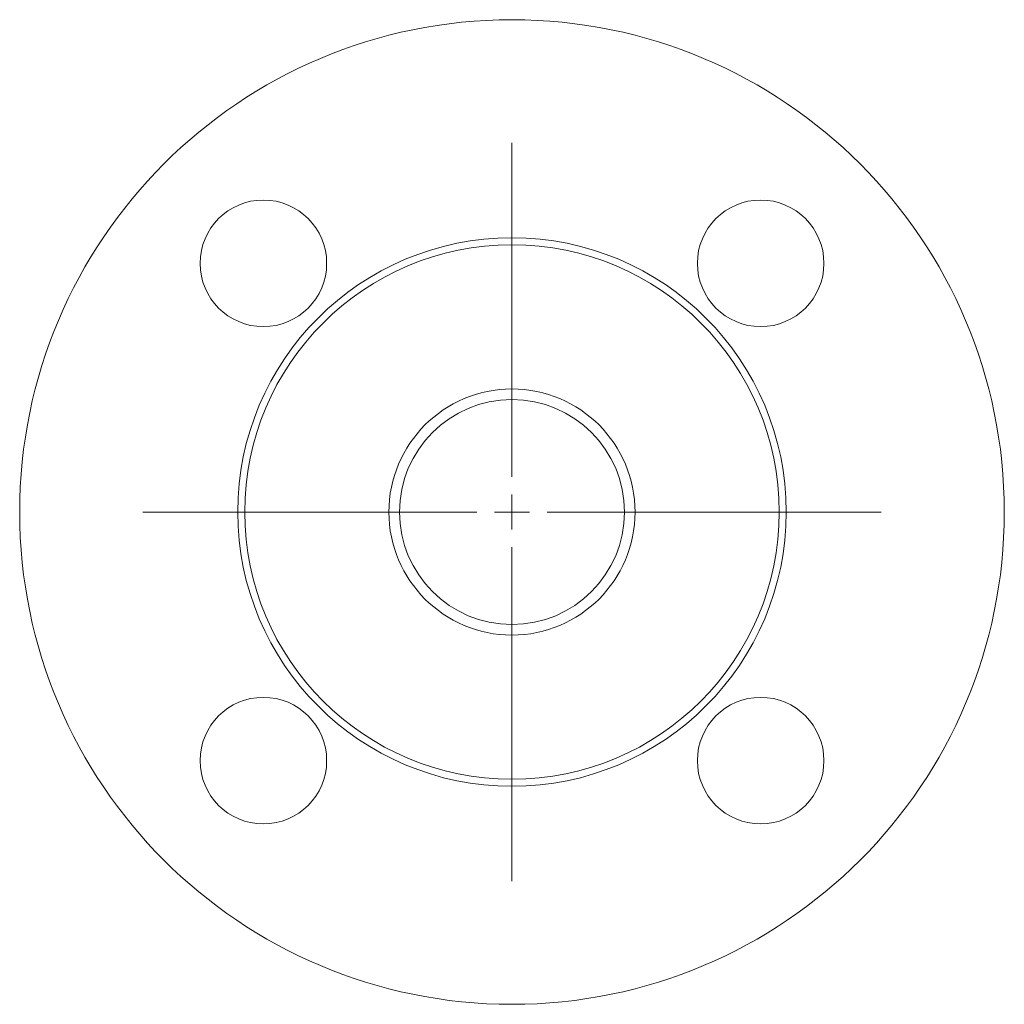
# Model space of a CAD drawing. Header units: millimetres. Extents: x 133 to 273, y 80 to 220.
import ezdxf

# ---------------------------------------------------------------- set-up
doc = ezdxf.new("R2010")
doc.units = ezdxf.units.MM

# ---------------------------------------------------------------- blocks, each defined once
blk = doc.blocks.new('SW_CENTERMARKSYMBOL_0')
at = {"color": 0, "linetype": 'Continuous', "lineweight": 0}
for p, q in [((0, 5), (0, 52.5)), ((0, 0), (0, 2.5)), ((-5, 0), (-52.5, 0)), ((0, 0), (-2.5, 0)), ((0, 0), (0, -2.5)), ((0, 0), (2.5, 0)), ((5, 0), (52.5, 0)), ((0, -5), (0, -52.5))]:
    blk.add_line(p, q, dxfattribs=at)

msp = doc.modelspace()

# ---------------------------------------------------------------- linework, layer by layer
at = {"color": 7, "linetype": 'Continuous', "lineweight": 15}
for centre, radius in [((202.59, 150.21), 70), ((167.24, 185.57), 9), ((237.95, 185.57), 9), ((202.59, 150.21), 39), ((202.59, 150.21), 38), ((202.59, 150.21), 17.5), ((202.59, 150.21), 16), ((167.24, 114.86), 9), ((237.95, 114.86), 9)]:
    msp.add_circle(centre, radius, dxfattribs=at)

# ---------------------------------------------------------------- block references
at = {"color": 7, "linetype": 'Continuous', "lineweight": 0}
msp.add_blockref('SW_CENTERMARKSYMBOL_0', (202.59, 150.21), dxfattribs=at)

doc.saveas('drawing.dxf')
